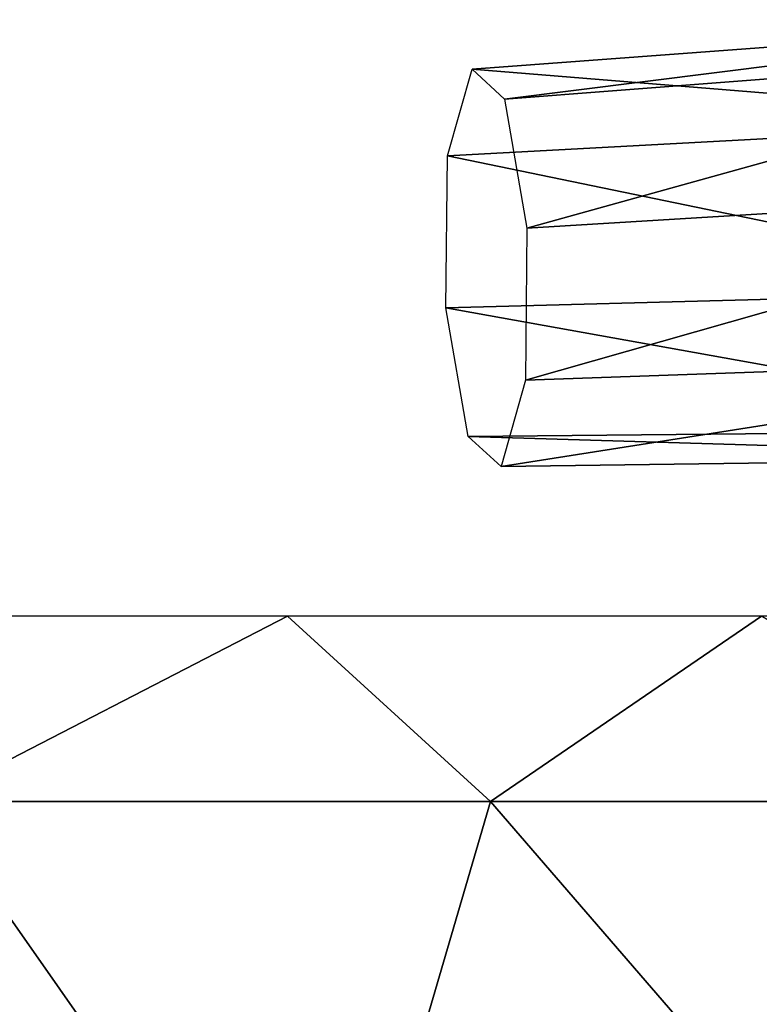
# Model space of a CAD drawing. Header units: metres. Extents: x -0.5 to 1.77, y 1.13 to 2.22.
# Tile 223 of 256: x -0.2987 to -0.2362, y 1.7391 to 1.8224. Entities that reach past the tile are written whole.
import ezdxf

# ---------------------------------------------------------------- set-up
doc = ezdxf.new("R2010")
doc.units = ezdxf.units.M
doc.layers.get('0').update_dxf_attribs({"true_color": 0x551cb1})

msp = doc.modelspace()

# ---------------------------------------------------------------- meshes
at = {"color": 21, "true_color": 0xe39898}
mesh = msp.add_polyface(dxfattribs=at)
corners = [(-0.217468, 1.649505, 575.633667), (-0.217567, 1.708404, 575.634033), (-0.272931, 1.708404, 575.615784), (-0.272832, 1.649505, 575.615479), (-0.208439, 1.756265, 575.600769), (-0.258941, 1.756265, 575.584106), (-0.193407, 1.771948, 575.546631), (-0.236022, 1.771948, 575.532654), (-0.325021, 1.708404, 575.589905), (-0.324823, 1.649505, 575.5896), (-0.306467, 1.756265, 575.560486), (-0.276106, 1.771948, 575.512695), (-0.305971, 1.602067, 575.559692), (-0.372448, 1.649505, 575.556641), (-0.372696, 1.708404, 575.556946), (-0.349975, 1.756265, 575.530334), (-0.312817, 1.771948, 575.487305), (-0.34933, 1.602067, 575.529663), (-0.414715, 1.649505, 575.517273), (-0.414963, 1.708404, 575.517456), (-0.388521, 1.756265, 575.494324), (-0.345361, 1.771948, 575.456909), (-0.45093, 1.708404, 575.472412), (-0.450582, 1.649505, 575.472229), (-0.421363, 1.756265, 575.453186), (-0.373043, 1.771948, 575.422119), (-0.479703, 1.708404, 575.422607), (-0.479406, 1.649505, 575.422424), (-0.447656, 1.756265, 575.407715), (-0.402263, 1.771948, 575.390625), (-0.495578, 1.708404, 575.377869), (-0.495181, 1.649505, 575.377747), (-0.461645, 1.756265, 575.376343), (-0.262712, 1.797999, 575.120789), (-0.207447, 1.799456, 575.104492), (-0.205165, 1.787661, 575.114014), (-0.260826, 1.787116, 575.128296), (-0.262563, 1.810854, 575.124573), (-0.207149, 1.81383, 575.109741), (-0.260479, 1.818159, 575.13739), (-0.204371, 1.822351, 575.126709), (-0.257751, 1.815629, 575.151855), (-0.200799, 1.820038, 575.145386), (-0.255866, 1.804739, 575.159485), (-0.198517, 1.808237, 575.154907), (-0.255965, 1.791878, 575.155701), (-0.198864, 1.793875, 575.149597), (-0.258048, 1.784586, 575.142822), (-0.201593, 1.785355, 575.13269)]
mesh.append_faces([[corners[k] for k in face] for face in [(0, 2, 3, 0), (1, 5, 2, 1), (4, 7, 5, 4), (3, 8, 9, 3), (2, 10, 8, 2), (5, 11, 10, 5), (9, 14, 13, 9), (8, 15, 14, 8), (10, 16, 15, 10), (13, 19, 18, 13), (14, 20, 19, 14), (15, 21, 20, 15), (18, 22, 23, 18), (19, 24, 22, 19), (20, 25, 24, 20), (23, 26, 27, 23), (22, 28, 26, 22), (24, 29, 28, 24), (27, 30, 31, 27), (26, 32, 30, 26)]], dxfattribs={"vtx0": -1, "vtx3": -1, "color": 21})
mesh.append_faces([[corners[k] for k in face] for face in [(36, 33, 35, 36), (33, 37, 34, 33), (37, 39, 38, 37), (39, 41, 40, 39), (41, 43, 42, 41), (43, 45, 44, 43), (45, 47, 46, 45), (47, 36, 48, 47)]], dxfattribs={"vtx1": -1, "vtx3": -1, "color": 21})
mesh.append_faces([[corners[k] for k in face] for face in [(0, 1, 2, 0), (1, 4, 5, 1), (4, 6, 7, 4), (3, 2, 8, 3), (2, 5, 10, 2), (5, 7, 11, 5), (12, 9, 13, 12), (9, 8, 14, 9), (8, 10, 15, 8), (10, 11, 16, 10), (17, 13, 18, 17), (13, 14, 19, 13), (14, 15, 20, 14), (15, 16, 21, 15), (18, 19, 22, 18), (19, 20, 24, 19), (20, 21, 25, 20), (23, 22, 26, 23), (22, 24, 28, 22), (24, 25, 29, 24), (27, 26, 30, 27), (26, 28, 32, 26), (33, 34, 35, 33), (37, 38, 34, 37), (39, 40, 38, 39), (41, 42, 40, 41), (43, 44, 42, 43), (45, 46, 44, 45), (47, 48, 46, 47), (36, 35, 48, 36)]], dxfattribs={"vtx2": -1, "vtx3": -1, "color": 21})
mesh.append_faces([[corners[k] for k in face] for face in [(32, 28, 29, 32)]], dxfattribs={"vtx3": -1, "color": 21})

doc.saveas('drawing.dxf')
